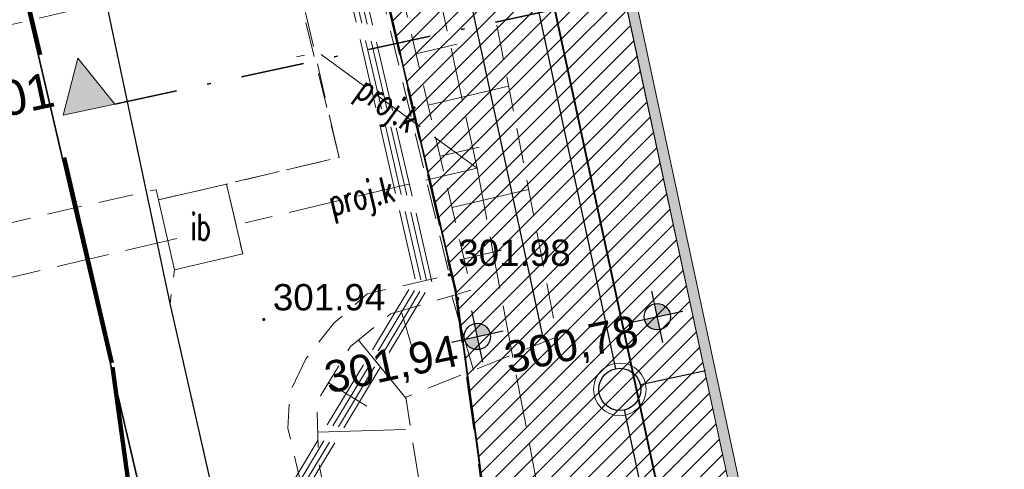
# Model space of a CAD drawing. Header units: metres. Extents: x 6567600 to 13135881, y 5574237 to 11149086.
# Tile 12 of 120: x 6567845 to 6567874, y 5574409 to 5574421. Entities that reach past the tile are written whole.
import ezdxf
from ezdxf.enums import TextEntityAlignment as Align

# ---------------------------------------------------------------- set-up
doc = ezdxf.new("R2010")
doc.units = ezdxf.units.M
for name, pattern in [('zzzxref_260316$0$_MDCP$0$2.0_1.0', [3, 2, -1]), ('zzzxref_260316$0$_MDCP$0$L_0_03', [1, 0.5, -0.5]), ('zzzxref_260316$0$_MDCP$0$L_0_04', [1.5, 1, -0.5]), ('zzzxref_260316$0$_MDCP$0$L_2_50', [2.5, 2, -0.5]), ('zzzxref_260316$0$_MDCP$1$L_0_06', [2, 1.5, -0.5]), ('zzzxref_260316$0$PR1183 Chorzów Metalowców V09_TT$0$Kropki i Kreski', [3.6, 1.8, -0.9, 0, -0.9]), ('zzzxref_260316$0$PR1183 Chorzów Metalowców V09_TT$0$Kropki przerywana 1', [2.5, 1.5, -1])]:
    doc.linetypes.add(name, pattern=pattern)
for name, color, linetype, lineweight in [('zzzxref_260316$0$_MDCP$0$EGB_DzialkaEwidencyjna', 7, 'Continuous', 18), ('zzzxref_260316$0$_MDCP$0$EGB_Klasouzytek', 92, 'Continuous', 18), ('zzzxref_260316$0$_MDCP$0$EGB_KonturUzytkuGruntowego', 92, 'Continuous', 18), ('zzzxref_260316$0$_MDCP$0$EGB_PunktGraniczny', 7, 'Continuous', 18), ('zzzxref_260316$0$_MDCP$0$GES_InneUrzadzeniaTowarzyszace', 7, 'Continuous', 18), ('zzzxref_260316$0$_MDCP$0$GES_PrzewodElektroenergetyczny_Projektowany', 7, 'Continuous', 18), ('zzzxref_260316$0$_MDCP$0$GES_PrzewodKanalizacyjny_Projektowany', 7, 'Continuous', 18), ('zzzxref_260316$0$_MDCP$0$KR_ObiektKarto', 7, 'Continuous', 18), ('zzzxref_260316$0$_MDCP$0$OT_Budowle', 7, 'Continuous', 18), ('zzzxref_260316$0$_MDCP$0$OT_Komunikacja', 7, 'Continuous', 18), ('zzzxref_260316$0$_MDCP$0$OT_Skarpa', 7, 'Continuous', 18), ('zzzxref_260316$0$_MDCP$0$OTRS', 7, 'Continuous', 13), ('zzzxref_260316$0$_MDCP$0$OTRS_O', 7, 'Continuous', 20), ('zzzxref_260316$0$_MDCP$0$Z_GRANICE SPRAWDZONE', 100, 'Continuous', 30), ('zzzxref_260316$0$_MDCP$0$Z_ZAKRES', 214, 'Continuous', 90), ('zzzxref_260316$0$_TT_KAN_D', 96, 'Continuous', 25)]:
    doc.layers.add(name, color=color, linetype=linetype, lineweight=lineweight)
for name, color, linetype in [('zzzxref_260316$0$PR1183 Chorzów Metalowców V09_TT$0$FORMA - Arch 01 - PZT 0 ZAKRES OPRACOWANIA', 7, 'Continuous'), ('zzzxref_260316$0$PR1183 Chorzów Metalowców V09_TT$0$FORMA - Arch 01 - PZT 1 Strefy', 7, 'Continuous'), ('zzzxref_260316$0$PR1183 Chorzów Metalowców V09_TT$0$FORMA - Arch 01 - PZT 2 Budynki', 7, 'Continuous'), ('zzzxref_260316$0$PR1183 Chorzów Metalowców V09_TT$0$FORMA - Arch 01 - PZT-3 Ukształtowanie terenu', 7, 'Continuous'), ('zzzxref_260316$0$PR1183 Chorzów Metalowców V09_TT$0$FORMA - Arch 01 - PZT-3 Zagospodarowanie', 7, 'Continuous'), ('zzzxref_260316$0$PR1183 Chorzów Metalowców V09_TT$0$FORMA - Arch 01 - PZT-5 Opisy ogólne', 7, 'Continuous')]:
    doc.layers.add(name, color=color, linetype=linetype)
doc.styles.add('zzzxref_260316$0$$TD_AUDIT_GENERATED_(9E133)', font='simplex.shx')
doc.styles.add('zzzxref_260316$0$$TD_AUDIT_GENERATED_(9E16A)', font='arial.ttf', dxfattribs={"width": 0.9})
doc.styles.add('zzzxref_260316$0$$TD_AUDIT_GENERATED_(B0E6E)', font='arial.ttf')
doc.linetypes.add('zzzxref_260316$0$PR1183 Chorzów Metalowców V09_TT$0$Symbol (2)', pattern='A,0,[9,PR1183 ChorzĂłw MetalowcĂłw V091.Shx,S=0.007937,R=0,X=0,Y=0],-1,0', length=1)
pattern_1 = [(45, (0, 1.2501), (-0.265165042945, 0.265165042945), [])]

# ---------------------------------------------------------------- blocks, each defined once
blk = doc.blocks.new('zzzxref_260316$0$_MDCP$0$OTRS')
at = {"layer": 'zzzxref_260316$0$_MDCP$0$OTRS', "color": 0, "lineweight": -3, "const_width": 0.09}
blk.add_lwpolyline([(-0.045, 0, 1), (0.045, 0, 1)], format="xyb", close=True, dxfattribs=at)
at = {"layer": 'zzzxref_260316$0$_MDCP$0$OTRS_O', "color": 0, "style": 'zzzxref_260316$0$$TD_AUDIT_GENERATED_(9E16A)'}
blk.add_attdef('RZEDNA', (0.514, 0.515), '', height=1.5, dxfattribs=at)
blk = doc.blocks.new('zzzxref_260316$0$_MDCP$0$EGPG_N')
at = {"linetype": 'Continuous', "lineweight": 13}
blk.add_hatch(color=0, dxfattribs=at).paths.add_polyline_path([(0, -0.1, 1), (0, 0.1, 1)])
at = {"color": 0, "linetype": 'Continuous', "lineweight": 13}
blk.add_circle((0, 0), 0.1, dxfattribs=at)
blk = doc.blocks.new('zzzxref_260316$0$_MDCP$0$L_0_02_1')
at = {"color": 0}
blk.add_point((0, 0), dxfattribs=at)
blk = doc.blocks.new('zzzxref_260316$0$_MDCP$0$L_0_02_2')
at = {"color": 0}
blk.add_point((0, 0), dxfattribs=at)
blk = doc.blocks.new('zzzxref_260316$0$PR1183 Chorzów Metalowców V09_TT$0$Płaszczyzna odcinająca_1', base_point=(6567847.449, 5574417.53))
at = {"layer": 'zzzxref_260316$0$PR1183 Chorzów Metalowców V09_TT$0$FORMA - Arch 01 - PZT-5 Opisy ogólne', "linetype": 'Continuous', "lineweight": 0, "true_color": 0x000000}
blk.add_hatch(color=18, dxfattribs=at).paths.add_polyline_path([(6567846.716, 5574417.373), (6567848.182, 5574417.688), (6567847.134, 5574418.997)])
at = {"layer": 'zzzxref_260316$0$PR1183 Chorzów Metalowców V09_TT$0$FORMA - Arch 01 - PZT-5 Opisy ogólne', "color": 7, "linetype": 'zzzxref_260316$0$PR1183 Chorzów Metalowców V09_TT$0$Kropki i Kreski', "lineweight": 35}
blk.add_line((6567848.182, 5574417.688), (6567950.708, 5574439.723), dxfattribs=at)
at = {"layer": 'zzzxref_260316$0$PR1183 Chorzów Metalowców V09_TT$0$FORMA - Arch 01 - PZT-5 Opisy ogólne', "color": 7, "linetype": 'Continuous', "lineweight": 5, "flags": 128}
blk.add_lwpolyline([(6567846.716, 5574417.373), (6567848.182, 5574417.688), (6567847.134, 5574418.997)], close=True, dxfattribs=at)
at = {"layer": 'zzzxref_260316$0$PR1183 Chorzów Metalowców V09_TT$0$FORMA - Arch 01 - PZT-5 Opisy ogólne', "color": 7, "lineweight": 5, "insert": (6567846.533, 5574417.623), "char_height": 1, "attachment_point": 9, "rotation": 12.1296, "style": 'zzzxref_260316$0$$TD_AUDIT_GENERATED_(B0E6E)'}
blk.add_mtext('\\A1;{\\pqr;\\pt0;\\fArial|b0|i0|c238|p0;\\W1.000000;U01}', dxfattribs=at)
blk = doc.blocks.new('zzzxref_260316$0$PR1183 Chorzów Metalowców V09_TT$0$Koty wysokościowe_67', base_point=(6567858.517, 5574411.069))
at = {"layer": 'zzzxref_260316$0$PR1183 Chorzów Metalowców V09_TT$0$FORMA - Arch 01 - PZT-3 Ukształtowanie terenu', "linetype": 'Continuous', "lineweight": 25}
for points in [[(6567858.517, 5574411.069), (6567858.884, 5574411.148), (6567858.826, 5574411.282), (6567858.721, 5574411.384), (6567858.585, 5574411.438), (6567858.439, 5574411.435)], [(6567858.517, 5574411.069), (6567858.151, 5574410.99), (6567858.209, 5574410.856), (6567858.314, 5574410.754), (6567858.45, 5574410.7), (6567858.596, 5574410.702)]]:
    blk.add_hatch(color=6, dxfattribs=at).paths.add_polyline_path(points)
at = {"layer": 'zzzxref_260316$0$PR1183 Chorzów Metalowców V09_TT$0$FORMA - Arch 01 - PZT-3 Ukształtowanie terenu', "color": 6, "linetype": 'Continuous', "lineweight": 25}
for p, q in [((6567858.675, 5574410.335), (6567858.36, 5574411.802)), ((6567857.784, 5574410.911), (6567859.251, 5574411.226))]:
    blk.add_line(p, q, dxfattribs=at)
blk.add_circle((6567858.517, 5574411.069), 0.375, dxfattribs=at)
at = {"layer": 'zzzxref_260316$0$PR1183 Chorzów Metalowców V09_TT$0$FORMA - Arch 01 - PZT-3 Ukształtowanie terenu', "color": 6, "lineweight": 25, "insert": (6567854.313, 5574409.278), "char_height": 0.9, "attachment_point": 7, "rotation": 12.1296, "style": 'zzzxref_260316$0$$TD_AUDIT_GENERATED_(B0E6E)'}
blk.add_mtext('\\A1;{\\pql;\\fArial|b0|i0|c238|p0;\\W1.000000;301,94}', dxfattribs=at)
blk = doc.blocks.new('zzzxref_260316$0$PR1183 Chorzów Metalowców V09_TT$0$Koty wysokościowe_38', base_point=(6567863.646, 5574411.631))
at = {"layer": 'zzzxref_260316$0$PR1183 Chorzów Metalowców V09_TT$0$FORMA - Arch 01 - PZT-3 Ukształtowanie terenu', "linetype": 'Continuous', "lineweight": 25}
for points in [[(6567863.646, 5574411.631), (6567864.013, 5574411.71), (6567863.955, 5574411.844), (6567863.85, 5574411.946), (6567863.714, 5574412), (6567863.567, 5574411.998)], [(6567863.646, 5574411.631), (6567863.28, 5574411.552), (6567863.338, 5574411.418), (6567863.443, 5574411.316), (6567863.579, 5574411.262), (6567863.725, 5574411.265)]]:
    blk.add_hatch(color=6, dxfattribs=at).paths.add_polyline_path(points)
at = {"layer": 'zzzxref_260316$0$PR1183 Chorzów Metalowców V09_TT$0$FORMA - Arch 01 - PZT-3 Ukształtowanie terenu', "color": 6, "linetype": 'Continuous', "lineweight": 25}
for p, q in [((6567863.804, 5574410.898), (6567863.489, 5574412.364)), ((6567862.913, 5574411.474), (6567864.379, 5574411.789))]:
    blk.add_line(p, q, dxfattribs=at)
blk.add_circle((6567863.646, 5574411.631), 0.375, dxfattribs=at)
at = {"layer": 'zzzxref_260316$0$PR1183 Chorzów Metalowców V09_TT$0$FORMA - Arch 01 - PZT-3 Ukształtowanie terenu', "color": 6, "lineweight": 25, "insert": (6567859.442, 5574409.841), "char_height": 0.9, "attachment_point": 7, "rotation": 12.1296, "style": 'zzzxref_260316$0$$TD_AUDIT_GENERATED_(B0E6E)'}
blk.add_mtext('\\A1;{\\pql;\\fArial|b0|i0|c238|p0;\\W1.000000;300,78}', dxfattribs=at)
blk = doc.blocks.new('zzzxref_260316$0$PR1183 Chorzów Metalowców V09_TT$0$Ściana_1', base_point=(6567856.579, 5574449.269))
at = {"layer": 'zzzxref_260316$0$PR1183 Chorzów Metalowców V09_TT$0$FORMA - Arch 01 - PZT 2 Budynki', "linetype": 'Continuous', "lineweight": 0, "true_color": 0x000000}
blk.add_hatch(color=18, dxfattribs=at).paths.add_polyline_path([(6567872.776, 5574375.332), (6567856.935, 5574449.039), (6567856.642, 5574448.976), (6567872.483, 5574375.269)])
at = {"layer": 'zzzxref_260316$0$PR1183 Chorzów Metalowców V09_TT$0$FORMA - Arch 01 - PZT 2 Budynki', "color": 7, "linetype": 'Continuous', "lineweight": 18, "flags": 128}
for points in [[(6567856.579, 5574449.269), (6567872.546, 5574374.976)], [(6567872.776, 5574375.332), (6567856.935, 5574449.039)]]:
    blk.add_lwpolyline(points, dxfattribs=at)
blk = doc.blocks.new('zzzxref_260316')
at = {"layer": 'zzzxref_260316$0$PR1183 Chorzów Metalowców V09_TT$0$FORMA - Arch 01 - PZT 1 Strefy', "linetype": 'Continuous', "lineweight": 0, "true_color": 0x606060}
h = blk.add_hatch(dxfattribs=at)
h.set_pattern_fill('ANSI31', color=251, scale=3, style=0)
h.set_pattern_definition(pattern_1)
h.paths.add_polyline_path([(6567871.897, 5574369.582), (6567874.014, 5574370.037), (6567873.643, 5574371.762), (6567903.422, 5574378.162), (6567909.835, 5574381.687), (6567906.331, 5574397.99), (6567901.444, 5574396.94), (6567900.638, 5574400.689, 0.414214), (6567899.925, 5574401.149), (6567899.749, 5574401.111), (6567903.66, 5574382.913), (6567879.003, 5574377.614), (6567879.525, 5574375.189), (6567879.51, 5574375.186), (6567873.199, 5574373.83), (6567872.678, 5574376.254), (6567872.546, 5574376.226), (6567856.579, 5574450.519), (6567867.702, 5574452.91), (6567867.644, 5574453.192), (6567854.542, 5574450.478), (6567857.367, 5574437.331), (6567857.331, 5574437.354), (6567866.955, 5574392.574), (6567867.301, 5574390.966), (6567869.023, 5574382.952), (6567871.013, 5574373.692), (6567871.082, 5574373.375), (6567871.526, 5574371.307)])
at = {"layer": 'zzzxref_260316$0$PR1183 Chorzów Metalowców V09_TT$0$FORMA - Arch 01 - PZT 1 Strefy', "linetype": 'Continuous', "lineweight": 0, "true_color": 0x577933}
h = blk.add_hatch(dxfattribs=at)
h.set_pattern_fill('ANSI31', color=77, scale=3, style=0)
h.set_pattern_definition(pattern_1)
h.paths.add_polyline_path([(6567864.17, 5574367.81), (6567871.927, 5574369.589), (6567854.229, 5574451.933), (6567851.221, 5574451.287), (6567848.845, 5574450.177), (6567851.441, 5574441.29), (6567857.873, 5574413.783)])
at = {"layer": 'zzzxref_260316$0$_MDCP$0$EGB_DzialkaEwidencyjna', "linetype": 'Continuous', "lineweight": 18}
for p, q in [((6567849.51, 5574552.26), (6567921.55, 5574569.11)), ((6567921.55, 5574569.11), (6567946.41, 5574443.1)), ((6567830.11, 5574547.72), (6567849.51, 5574552.26)), ((6567829, 5574518.49), (6567830.11, 5574547.72)), ((6567851.37, 5574441.53), (6567829, 5574518.49)), ((6567946.41, 5574443.1), (6567945.87, 5574426.93)), ((6567857.95, 5574413.39), (6567851.37, 5574441.53)), ((6567851.427, 5574441.287), (6567857.893, 5574413.633)), ((6567945.87, 5574426.93), (6567941.78, 5574411.28)), ((6567864.17, 5574367.81), (6567857.95, 5574413.39)), ((6567857.984, 5574413.142), (6567864.136, 5574368.058)), ((6567941.78, 5574411.28), (6567926.87, 5574389.48)), ((6567926.87, 5574389.48), (6567903.73, 5574376.76)), ((6567903.73, 5574376.76), (6567864.17, 5574367.81))]:
    blk.add_line(p, q, dxfattribs=at)
at = {"layer": 'zzzxref_260316$0$_MDCP$0$EGB_Klasouzytek', "lineweight": 18}
for points in [[(6567903.73, 5574376.76), (6567864.17, 5574367.81), (6567857.95, 5574413.39), (6567851.37, 5574441.53)], [(6567857.95, 5574413.39), (6567862.49, 5574380.1), (6567864.17, 5574367.81), (6567869.98, 5574345.11)]]:
    blk.add_lwpolyline(points, dxfattribs=at)
at = {"layer": 'zzzxref_260316$0$_MDCP$0$EGB_KonturUzytkuGruntowego', "linetype": 'zzzxref_260316$0$_MDCP$0$L_0_03', "lineweight": 18, "flags": 128}
blk.add_lwpolyline([(6567903.73, 5574376.76), (6567864.17, 5574367.81), (6567862.49, 5574380.1), (6567857.95, 5574413.39), (6567851.37, 5574441.53), (6567829, 5574518.49), (6567830.11, 5574547.72)], dxfattribs=at)
at = {"layer": 'zzzxref_260316$0$_MDCP$0$EGB_PunktGraniczny'}
blk.add_point((6567857.95, 5574413.39), dxfattribs=at)
at = {"layer": 'zzzxref_260316$0$_MDCP$0$GES_InneUrzadzeniaTowarzyszace', "color": 7, "linetype": 'zzzxref_260316$0$_MDCP$0$L_0_04', "lineweight": 18, "flags": 128}
blk.add_lwpolyline([(6567824.12, 5574416.26), (6567827.3, 5574417.01), (6567834.71, 5574418.75), (6567848.14, 5574421.88), (6567853.26, 5574423.08), (6567854.58, 5574417.42), (6567851.37, 5574416.66), (6567849.43, 5574416.21), (6567849.36, 5574416.5), (6567847.12, 5574416), (6567841.02, 5574414.57), (6567841.09, 5574414.27), (6567837.88, 5574413.52), (6567835.93, 5574413.05), (6567835.86, 5574413.36), (6567830.97, 5574412.22), (6567828.31, 5574411.6), (6567825.37, 5574410.91), (6567822.44, 5574410.23), (6567821.18, 5574415.58)], close=True, dxfattribs=at)
at = {"layer": 'zzzxref_260316$0$_MDCP$0$GES_PrzewodElektroenergetyczny_Projektowany', "color": 1, "linetype": 'zzzxref_260316$0$_MDCP$0$L_2_50', "lineweight": 18}
for points in [[(6567862.97, 5574345.7), (6567860.87, 5574363.89), (6567859.4, 5574369.85), (6567857.55, 5574384.66), (6567852.95, 5574407.66), (6567856.75, 5574413.96), (6567850.78, 5574439.79), (6567845.68, 5574439.84), (6567840.19, 5574462.85)], [(6567863.13, 5574345.65), (6567861.02, 5574363.92), (6567859.55, 5574369.88), (6567857.7, 5574384.68), (6567853.11, 5574407.63), (6567856.91, 5574413.93), (6567850.9, 5574439.94), (6567845.79, 5574439.99), (6567840.33, 5574462.89)], [(6567863.28, 5574345.6), (6567861.17, 5574363.95), (6567859.7, 5574369.91), (6567857.85, 5574384.71), (6567853.27, 5574407.6), (6567857.07, 5574413.91), (6567851.02, 5574440.09), (6567845.91, 5574440.13), (6567840.48, 5574462.92)], [(6567863.44, 5574345.55), (6567861.32, 5574363.97), (6567859.85, 5574369.93), (6567858, 5574384.73), (6567853.42, 5574407.58), (6567857.22, 5574413.88), (6567851.14, 5574440.24), (6567846.03, 5574440.28), (6567840.62, 5574462.96)]]:
    blk.add_lwpolyline(points, dxfattribs=at)
at = {"layer": 'zzzxref_260316$0$_MDCP$0$GES_PrzewodKanalizacyjny_Projektowany', "color": 36, "linetype": 'zzzxref_260316$0$_MDCP$1$L_0_06', "lineweight": 18}
blk.add_lwpolyline([(6567823.812, 5574400.465), (6567860.28, 5574407.79), (6567858.51, 5574417.11), (6567853.81, 5574438.77), (6567849.74, 5574436.53)], dxfattribs=at)
at = {"layer": 'zzzxref_260316$0$_MDCP$0$GES_PrzewodKanalizacyjny_Projektowany', "color": 36, "linetype": 'zzzxref_260316$0$_MDCP$1$L_0_06', "lineweight": 18, "flags": 128}
for points in [[(6567858.51, 5574417.11), (6567853.96, 5574420.42), (6567853.36, 5574420.28)], [(6567858.51, 5574417.11), (6567851.9, 5574415.56)], [(6567849.95, 5574415.11), (6567838.36, 5574412.39)]]:
    blk.add_lwpolyline(points, dxfattribs=at)
at = {"layer": 'zzzxref_260316$0$_MDCP$0$KR_ObiektKarto', "linetype": 'Continuous', "lineweight": 18, "flags": 128}
for points in [[(6567856.768, 5574420.37), (6567857.946, 5574420.647)], [(6567857.112, 5574418.91), (6567859.409, 5574419.45)], [(6567857.455, 5574417.45), (6567858.574, 5574417.713)], [(6567857.798, 5574415.99), (6567859.979, 5574416.502)], [(6567858.141, 5574414.529), (6567859.203, 5574414.779)], [(6567857.788, 5574413.474), (6567858.41, 5574411.36)], [(6567856.349, 5574413.051), (6567856.68, 5574411.926)], [(6567855.127, 5574412.215), (6567856.486, 5574410.549)], [(6567854.273, 5574410.998), (6567855.37, 5574410.332)], [(6567853.965, 5574409.592), (6567856.467, 5574409.666)]]:
    blk.add_lwpolyline(points, dxfattribs=at)
at = {"layer": 'zzzxref_260316$0$_MDCP$0$OT_Budowle', "color": 7, "linetype": 'Continuous', "lineweight": 18, "flags": 128}
blk.add_lwpolyline([(6567851.37, 5574416.66), (6567851.83, 5574414.67), (6567849.89, 5574414.22), (6567849.43, 5574416.21)], close=True, dxfattribs=at)
at = {"layer": 'zzzxref_260316$0$_MDCP$0$OT_Komunikacja', "color": 7, "linetype": 'Continuous', "lineweight": 25, "flags": 128}
blk.add_lwpolyline([(6567856.09, 5574372.83), (6567857, 5574372.9), (6567856.31, 5574378.9), (6567855.79, 5574382.87), (6567855.18, 5574386.83), (6567854.51, 5574390.76), (6567853.78, 5574394.71), (6567853.05, 5574398.63), (6567852.19, 5574402.6), (6567849.76, 5574413.26), (6567845.96, 5574431.22), (6567840.92, 5574450.67)], dxfattribs=at)
at = {"layer": 'zzzxref_260316$0$_MDCP$0$OT_Komunikacja', "color": 7, "linetype": 'zzzxref_260316$0$_MDCP$0$L_0_04', "lineweight": 18, "flags": 128}
blk.add_lwpolyline([(6567947.515, 5574455.698), (6567948.396, 5574450.424), (6567948.648, 5574448.732), (6567948.975, 5574446.476), (6567949.265, 5574444.281), (6567949.478, 5574440.508), (6567949.478, 5574438.827), (6567949.548, 5574436.345), (6567949.466, 5574434.494), (6567949.331, 5574431.506), (6567949.013, 5574428.567), (6567948.397, 5574424.452), (6567947.845, 5574421.592), (6567946.958, 5574417.848), (6567946.194, 5574415.206), (6567944.955, 5574411.463), (6567944.22, 5574409.565), (6567943.335, 5574407.431), (6567941.896, 5574404.446), (6567940.723, 5574402.331), (6567939.781, 5574400.677), (6567938.516, 5574398.665), (6567936.744, 5574396.084), (6567934.465, 5574393.243), (6567932.327, 5574390.844), (6567928.971, 5574387.543), (6567926.7, 5574385.54), (6567925.032, 5574384.195), (6567923.337, 5574382.935), (6567920.797, 5574381.179), (6567917.606, 5574379.366), (6567914.527, 5574377.737), (6567911.816, 5574376.502), (6567909.558, 5574375.579), (6567907.269, 5574374.816), (6567903.606, 5574373.672), (6567899.382, 5574372.528), (6567894.891, 5574371.274), (6567878.894, 5574366.917), (6567867.949, 5574363.87), (6567863.154, 5574362.61), (6567857.11, 5574361.35), (6567856.863, 5574364.456), (6567856.582, 5574368.039), (6567856.09, 5574372.83), (6567857, 5574372.9), (6567856.31, 5574378.9), (6567855.79, 5574382.87), (6567855.18, 5574386.83), (6567854.51, 5574390.76), (6567853.78, 5574394.71), (6567853.05, 5574398.63), (6567852.19, 5574402.6), (6567849.76, 5574413.26), (6567849.89, 5574414.22), (6567851.83, 5574414.67), (6567851.37, 5574416.66), (6567854.58, 5574417.42), (6567850.88, 5574432.39), (6567845.96, 5574431.22), (6567840.92, 5574450.67), (6567838.96, 5574456.25), (6567831.07, 5574490.06), (6567830.27, 5574495.98), (6567829, 5574501.83), (6567827.92, 5574506.7), (6567826.86, 5574511.56), (6567826.08, 5574515.52), (6567825.4, 5574519.47), (6567824.95, 5574522.44), (6567824.5, 5574526.43), (6567824.25, 5574529.43), (6567824.08, 5574532.42), (6567824.01, 5574536.4), (6567824.25, 5574539.41), (6567825.44, 5574545.29), (6567826.09, 5574547.18), (6567826.92, 5574548.98), (6567827.87, 5574550.71), (6567829, 5574552.37), (6567849.24, 5574556.86), (6567847.84, 5574562.43), (6567850.42, 5574563.07), (6567851, 5574562.82), (6567857.08, 5574558.64), (6567878.36, 5574563.51), (6567907.32, 5574570.28), (6567907.73, 5574567.88), (6567878.94, 5574561.2), (6567857.62, 5574556.33), (6567833.07, 5574550.68), (6567832.17, 5574550.48), (6567830.79, 5574549.8), (6567829.67, 5574548.79), (6567828.68, 5574547.02), (6567827.68, 5574544.22), (6567827.06, 5574541.37), (6567826.61, 5574538.33), (6567826.47, 5574535.3), (6567826.62, 5574531.27), (6567826.93, 5574527.32), (6567827.29, 5574523.8), (6567827.81, 5574520.34), (6567828.64, 5574515.44), (6567829.22, 5574512.47), (6567831.34, 5574502.7), (6567832, 5574502.04), (6567832.86, 5574501.86), (6567835.48, 5574490.39), (6567838.69, 5574476.72), (6567840.94, 5574477.22), (6567842.1, 5574472.29), (6567839.84, 5574471.76), (6567843.24, 5574457.14), (6567846.41, 5574443.89), (6567846.82, 5574442.27), (6567847.04, 5574441.61), (6567847.42, 5574441.08), (6567847.97, 5574440.71), (6567848.63, 5574440.56), (6567849.32, 5574440.61), (6567851.19, 5574441.04), (6567854.02, 5574429.39), (6567857.72, 5574414.07), (6567855.38, 5574413.53), (6567854.43, 5574412.7), (6567853.63, 5574411.68), (6567853.17, 5574410.72), (6567853.12, 5574409.71), (6567854.26, 5574404.84), (6567855.51, 5574399), (6567857.01, 5574391.2), (6567857.79, 5574386.18), (6567858.35, 5574382.21), (6567859.02, 5574377.27), (6567859.909, 5574368.887), (6567860.055, 5574367.78), (6567860.402, 5574366.895), (6567861.348, 5574365.757), (6567862.743, 5574365.112), (6567863.812, 5574364.983), (6567864.873, 5574365.082), (6567875.385, 5574368.045), (6567887.169, 5574371.344), (6567894.86, 5574373.433), (6567904.193, 5574375.979), (6567909.986, 5574377.842), (6567913.714, 5574379.575), (6567916.29, 5574380.93), (6567919.833, 5574382.929), (6567921.94, 5574384.465), (6567924.837, 5574386.597), (6567926.974, 5574388.488), (6567928.91, 5574390.273), (6567932.797, 5574394.443), (6567936.263, 5574399.014), (6567938.789, 5574403.047), (6567940.719, 5574406.619), (6567942.6, 5574410.97), (6567944.237, 5574415.951), (6567945.095, 5574418.932), (6567946.005, 5574422.667), (6567946.916, 5574428.255), (6567947.357, 5574433.537), (6567947.446, 5574438.626), (6567947.184, 5574444.294), (6567946.685, 5574448.233), (6567946.054, 5574452.175), (6567945.029, 5574458.386), (6567942.856, 5574469.729), (6567945.871, 5574465.435)], close=True, dxfattribs=at)
at = {"layer": 'zzzxref_260316$0$_MDCP$0$OT_Komunikacja', "color": 7, "linetype": 'Continuous', "lineweight": 35}
blk.add_lwpolyline([(6567825.64, 5574507.36), (6567848.98, 5574407.6), (6567849.55, 5574405.16), (6567850.09, 5574402.71), (6567850.6, 5574400.27), (6567851.1, 5574397.82), (6567851.58, 5574395.37), (6567852.04, 5574392.91), (6567852.48, 5574390.43), (6567852.89, 5574387.97), (6567853.29, 5574385.49), (6567853.67, 5574383.03), (6567854.02, 5574380.55), (6567854.35, 5574378.08), (6567854.66, 5574375.6), (6567854.97, 5574373.1), (6567855.23, 5574370.61), (6567855.48, 5574368.14), (6567855.71, 5574365.66), (6567855.92, 5574363.17), (6567856.1, 5574360.65), (6567856.28, 5574358.16)], dxfattribs=at)
at = {"layer": 'zzzxref_260316$0$_MDCP$0$OT_Skarpa', "color": 7, "linetype": 'zzzxref_260316$0$_MDCP$0$L_0_04', "lineweight": 18, "flags": 128}
blk.add_lwpolyline([(6567836.9, 5574495.68), (6567838.52, 5574491.11), (6567840.59, 5574480.86), (6567843.46, 5574480.36), (6567848.13, 5574462.83), (6567851.9, 5574444.67), (6567858.01, 5574426.68), (6567860.79, 5574412.31), (6567856.48, 5574410.59), (6567857.58, 5574403.57), (6567859.68, 5574394.97), (6567860.62, 5574385.5), (6567861.58, 5574370.45), (6567862.01, 5574368.01), (6567863.53, 5574367.38), (6567863.13, 5574366), (6567861.59, 5574366.75), (6567860.54, 5574368.19), (6567859.27, 5574379.76), (6567857.79, 5574389.9), (6567858.03, 5574392), (6567857.57, 5574394.08), (6567856.6, 5574396.01), (6567853.99, 5574408.75), (6567853.94, 5574410.45), (6567854.9, 5574412.03), (6567856.04, 5574412.96), (6567858.35, 5574413.64), (6567855.26, 5574426.79), (6567851.62, 5574441.38), (6567849.42, 5574443.2), (6567847.4, 5574447.15), (6567844.89, 5574462.43), (6567841.18, 5574478.32), (6567838.55, 5574479.72), (6567836.83, 5574487.4), (6567833.76, 5574501.75)], close=True, dxfattribs=at)
at = {"layer": 'zzzxref_260316$0$_MDCP$0$Z_GRANICE SPRAWDZONE', "linetype": 'ByBlock', "flags": 128}
blk.add_lwpolyline([(6567830.11, 5574547.72), (6567849.531, 5574552.262), (6567921.55, 5574569.11), (6567946.41, 5574443.1), (6567945.87, 5574426.93), (6567941.769, 5574411.258), (6567926.87, 5574389.48), (6567903.73, 5574376.76), (6567864.17, 5574367.81), (6567857.95, 5574413.39), (6567851.37, 5574441.53), (6567829, 5574518.49), (6567830.11, 5574547.72)], dxfattribs=at)
at = {"layer": 'zzzxref_260316$0$_MDCP$0$Z_ZAKRES', "linetype": 'zzzxref_260316$0$_MDCP$0$2.0_1.0', "lineweight": 140, "ltscale": 3}
blk.add_lwpolyline([(6567820.407, 5574555.719), (6567847.232, 5574561.997), (6567929.356, 5574581.206), (6567956.443, 5574443.911), (6567955.827, 5574425.481), (6567951.015, 5574407.07), (6567933.777, 5574381.866), (6567907.312, 5574367.318), (6567855.739, 5574355.65), (6567852.582, 5574378.747), (6567848.105, 5574411.572), (6567841.693, 5574438.994), (6567818.946, 5574517.253)], close=True, dxfattribs=at)
at = {"layer": 'zzzxref_260316$0$_TT_KAN_D'}
for points in [[(6567860.254, 5574421.633), (6567862.453, 5574411.4)], [(6567865.022, 5574411.338), (6567863.166, 5574410.939)], [(6567862.705, 5574410.226), (6567864.873, 5574400.14)]]:
    blk.add_lwpolyline(points, dxfattribs=at)
at = {"layer": 'zzzxref_260316$0$_TT_KAN_D', "lineweight": 13}
blk.add_circle((6567862.579, 5574410.813), 0.75, dxfattribs=at)
at = {"layer": 'zzzxref_260316$0$_TT_KAN_D', "lineweight": 30}
blk.add_circle((6567862.579, 5574410.813), 0.6, dxfattribs=at)
at = {"layer": 'zzzxref_260316$0$PR1183 Chorzów Metalowców V09_TT$0$FORMA - Arch 01 - PZT 0 ZAKRES OPRACOWANIA', "color": 1, "linetype": 'zzzxref_260316$0$PR1183 Chorzów Metalowców V09_TT$0$Kropki przerywana 1', "lineweight": 50}
for p, q in [((6567851.427, 5574441.287), (6567857.893, 5574413.634)), ((6567857.893, 5574413.634), (6567864.17, 5574367.81))]:
    blk.add_line(p, q, dxfattribs=at)
at = {"layer": 'zzzxref_260316$0$PR1183 Chorzów Metalowców V09_TT$0$FORMA - Arch 01 - PZT 1 Strefy', "color": 71, "linetype": 'Continuous', "lineweight": 13, "true_color": 0xaff266}
for p, q in [((6567871.927, 5574369.589), (6567854.229, 5574451.933)), ((6567851.441, 5574441.29), (6567857.873, 5574413.783)), ((6567857.873, 5574413.783), (6567864.17, 5574367.81))]:
    blk.add_line(p, q, dxfattribs=at)
at = {"layer": 'zzzxref_260316$0$PR1183 Chorzów Metalowców V09_TT$0$FORMA - Arch 01 - PZT 1 Strefy', "color": 9, "linetype": 'Continuous', "lineweight": 13}
for p, q in [((6567872.546, 5574376.226), (6567856.579, 5574450.519)), ((6567857.331, 5574437.354), (6567866.955, 5574392.574))]:
    blk.add_line(p, q, dxfattribs=at)
at = {"layer": 'zzzxref_260316$0$PR1183 Chorzów Metalowców V09_TT$0$FORMA - Arch 01 - PZT 1 Strefy', "color": 254, "linetype": 'Continuous', "lineweight": 0, "true_color": 0xe3cfb5}
blk.add_line((6567856.579, 5574450.519), (6567872.546, 5574376.226), dxfattribs=at)
at = {"layer": 'zzzxref_260316$0$PR1183 Chorzów Metalowców V09_TT$0$FORMA - Arch 01 - PZT-3 Zagospodarowanie', "color": 7, "linetype": 'Continuous', "lineweight": 18}
blk.add_line((6567848.555, 5574478.334), (6567869.039, 5574383.023), dxfattribs=at)
at = {"layer": 'zzzxref_260316$0$PR1183 Chorzów Metalowców V09_TT$0$FORMA - Arch 01 - PZT-3 Zagospodarowanie', "color": 7, "linetype": 'zzzxref_260316$0$PR1183 Chorzów Metalowców V09_TT$0$Symbol (2)', "lineweight": 25, "flags": 128}
blk.add_lwpolyline([(6567860.373, 5574412.373), (6567854.086, 5574441.625), (6567851.987, 5574451.391)], dxfattribs=at)
at = {"layer": 'zzzxref_260316$0$_MDCP$0$EGB_DzialkaEwidencyjna', "linetype": 'Continuous', "xscale": 0.5, "yscale": 0.5, "zscale": 0.5}
for name, rotation in [('zzzxref_260316$0$_MDCP$0$L_0_02_1', 277.77), ('zzzxref_260316$0$_MDCP$0$L_0_02_2', 103.16)]:
    blk.add_blockref(name, (6567857.95, 5574413.39), dxfattribs=dict(at, rotation=rotation))
at = {"layer": 'zzzxref_260316$0$_MDCP$0$EGB_PunktGraniczny', "linetype": 'Continuous', "xscale": 0.5, "yscale": 0.5, "zscale": 0.5}
blk.add_blockref('zzzxref_260316$0$_MDCP$0$EGPG_N', (6567857.95, 5574413.39), dxfattribs=at)
at = {"layer": 'zzzxref_260316$0$_MDCP$0$OTRS', "xscale": 0.5, "yscale": 0.5, "zscale": 0.5}
for p, values in [((6567857.716, 5574414.072, 301.98), {'RZEDNA': '301.98'}), ((6567852.432, 5574412.805, 301.937), {'RZEDNA': '301.94'})]:
    blk.add_blockref('zzzxref_260316$0$_MDCP$0$OTRS', p, dxfattribs=at).add_auto_attribs(values)
at = {"layer": 'zzzxref_260316$0$PR1183 Chorzów Metalowców V09_TT$0$FORMA - Arch 01 - PZT 2 Budynki', "color": 7, "lineweight": 18}
blk.add_blockref('zzzxref_260316$0$PR1183 Chorzów Metalowców V09_TT$0$Ściana_1', (6567856.579, 5574450.519), dxfattribs=at)
at = {"layer": 'zzzxref_260316$0$PR1183 Chorzów Metalowców V09_TT$0$FORMA - Arch 01 - PZT-3 Ukształtowanie terenu', "color": 6, "lineweight": 25}
for name, p in [('zzzxref_260316$0$PR1183 Chorzów Metalowców V09_TT$0$Koty wysokościowe_38', (6567863.646, 5574412.881)), ('zzzxref_260316$0$PR1183 Chorzów Metalowców V09_TT$0$Koty wysokościowe_67', (6567858.517, 5574412.319))]:
    blk.add_blockref(name, p, dxfattribs=at)
at = {"layer": 'zzzxref_260316$0$PR1183 Chorzów Metalowców V09_TT$0$FORMA - Arch 01 - PZT-5 Opisy ogólne', "color": 7, "lineweight": 35}
blk.add_blockref('zzzxref_260316$0$PR1183 Chorzów Metalowców V09_TT$0$Płaszczyzna odcinająca_1', (6567847.449, 5574418.78), dxfattribs=at)
at = {"layer": 'zzzxref_260316$0$_MDCP$0$GES_PrzewodKanalizacyjny_Projektowany', "color": 36, "lineweight": 15, "style": 'zzzxref_260316$0$$TD_AUDIT_GENERATED_(9E133)', "width": 0.66}
for rotation, p in [(-36, (6567855.986, 5574418.946)), (-346.8, (6567855.205, 5574416.335))]:
    blk.add_text('proj.k', height=0.75, rotation=rotation, dxfattribs=at).set_placement(p, align=Align.MIDDLE_CENTER)
at = {"layer": 'zzzxref_260316$0$_MDCP$0$OT_Budowle', "color": 7, "lineweight": 15, "style": 'zzzxref_260316$0$$TD_AUDIT_GENERATED_(9E133)', "width": 0.66}
blk.add_text('ib', height=0.75, dxfattribs=at).set_placement((6567850.63, 5574415.44), align=Align.MIDDLE_CENTER)

msp = doc.modelspace()

# ---------------------------------------------------------------- block references
at = {"ltscale": 0.5}
msp.add_blockref('zzzxref_260316', (0, 0), dxfattribs=at)

doc.saveas('drawing.dxf')
